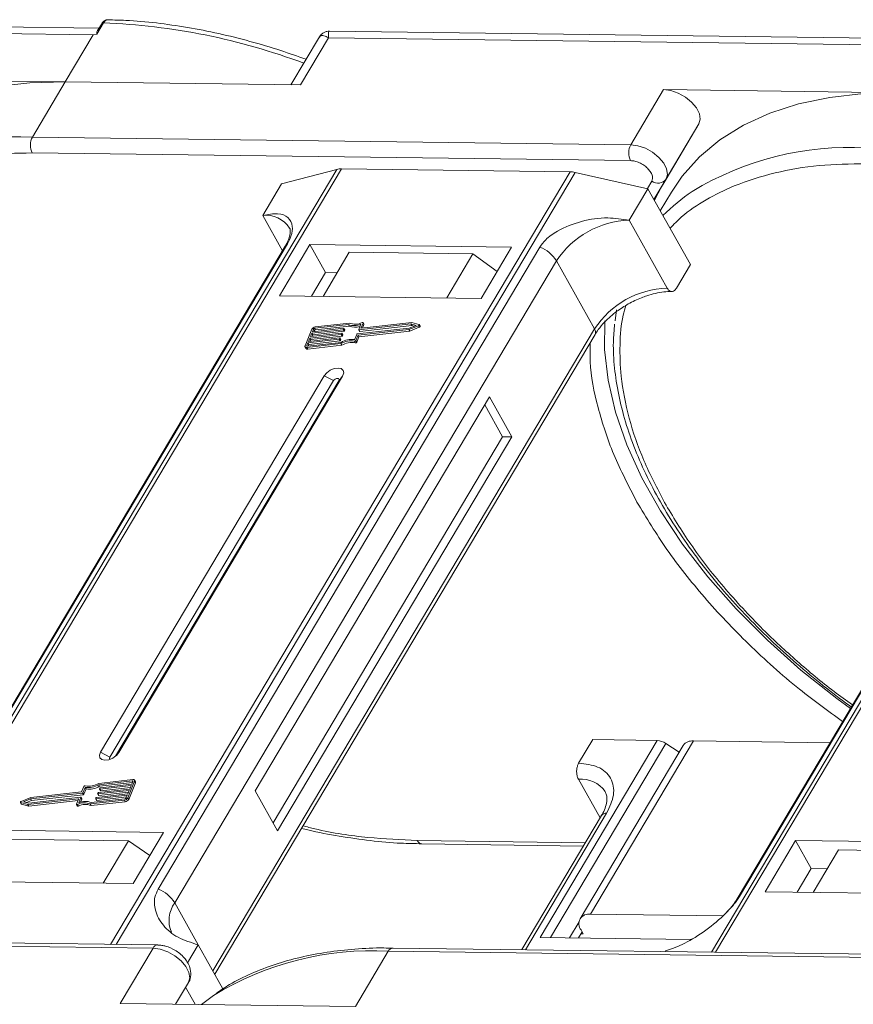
# Model space of a CAD drawing. Header units: millimetres. Extents: x -1177 to 904, y 240 to 1698.
# Tile 35 of 51: x 247 to 301, y 1413 to 1477. Entities that reach past the tile are written whole.
import ezdxf

# ---------------------------------------------------------------- set-up
doc = ezdxf.new("R2010")
doc.units = ezdxf.units.MM

msp = doc.modelspace()

# ---------------------------------------------------------------- linework, layer by layer
at = {"color": 7, "linetype": 'Continuous', "lineweight": 15}
for p, q in [((252.056, 1476.297), (213.225, 1476.797)), ((213.152, 1476.375), (251.684, 1475.879)), ((252.345, 1476.636), (251.915, 1475.914)), ((252.227, 1476.585), (251.966, 1476.146)), ((305.732, 1475.606), (266.901, 1476.106)), ((251.684, 1475.879), (249.875, 1472.837)), ((251.915, 1475.914), (251.684, 1475.879)), ((266.243, 1475.733), (264.409, 1472.65)), ((265.019, 1472.642), (266.829, 1475.684)), ((266.829, 1475.684), (305.361, 1475.188)), ((249.875, 1472.837), (234.73, 1473.032)), ((247.764, 1469.288), (249.875, 1472.837)), ((249.875, 1472.837), (265.019, 1472.642)), ((288.407, 1472.341), (286.296, 1468.792)), ((303.551, 1472.146), (288.407, 1472.341)), ((290.68, 1470.131), (288.295, 1466.119)), ((288.569, 1466.582), (290.68, 1470.131)), ((286.296, 1468.792), (247.764, 1469.288)), ((247.751, 1468.266), (286.283, 1467.77)), ((238.082, 1417.513), (267.661, 1467.243)), ((267.661, 1467.243), (282.382, 1467.054)), ((267.368, 1467.21), (237.811, 1417.516)), ((282.382, 1467.054), (252.804, 1417.323)), ((253.16, 1417.319), (282.717, 1467.013)), ((263.801, 1466.271), (267.368, 1467.21)), ((282.717, 1467.013), (287.395, 1465.967)), ((262.595, 1464.243), (263.801, 1466.271)), ((286.189, 1463.939), (287.395, 1465.967)), ((287.647, 1466.444), (287.367, 1465.974)), ((287.395, 1465.967), (290.135, 1461.078)), ((287.788, 1465.267), (288.569, 1466.582)), ((287.788, 1465.267), (288.295, 1466.119)), ((288.295, 1466.119), (287.815, 1465.218)), ((321.044, 1466.52), (291.488, 1416.825)), ((291.759, 1416.822), (321.337, 1466.553)), ((288.916, 1465.751), (288.196, 1464.539)), ((262.595, 1464.243), (263.87, 1461.968)), ((288.64, 1459.565), (286.189, 1463.939)), ((264.046, 1462.265), (239.47, 1420.943)), ((239.611, 1421.096), (264.188, 1462.418)), ((280.439, 1462.209), (255.862, 1420.887)), ((265.638, 1462.365), (263.678, 1459.069)), ((278.615, 1462.198), (265.638, 1462.365)), ((265.638, 1462.365), (266.648, 1460.564)), ((276.655, 1458.902), (278.615, 1462.198)), ((268.169, 1461.873), (266.48, 1459.033)), ((276.132, 1461.77), (268.169, 1461.873)), ((274.443, 1458.931), (276.132, 1461.77)), ((276.132, 1461.77), (277.691, 1460.645)), ((317.723, 1461.574), (293.146, 1420.252)), ((293.288, 1420.405), (317.865, 1461.727)), ((256.932, 1419.996), (281.509, 1461.318)), ((283.96, 1456.943), (281.509, 1461.318)), ((289.23, 1459.557), (290.135, 1461.078)), ((266.648, 1460.564), (265.743, 1459.043)), ((267.385, 1460.554), (266.648, 1460.564)), ((263.678, 1459.069), (276.655, 1458.902)), ((285.385, 1458.168), (285.298, 1457.458)), ((268.109, 1457.224), (265.944, 1456.979)), ((268.18, 1457.316), (265.981, 1457.068)), ((266.002, 1456.876), (268.167, 1457.121)), ((268.167, 1457.121), (268.109, 1457.224)), ((268.776, 1456.899), (268.917, 1457.241)), ((272.136, 1457.258), (268.795, 1456.88)), ((268.853, 1456.777), (272.193, 1457.155)), ((269.055, 1457.32), (268.924, 1457)), ((272.195, 1457.349), (268.942, 1456.981)), ((269.02, 1456.99), (269.113, 1457.217)), ((269.113, 1457.242), (269.055, 1457.345)), ((269.055, 1457.32), (269.113, 1457.217)), ((272.013, 1456.906), (272.619, 1457.147)), ((272.027, 1456.992), (272.473, 1457.169)), ((272.473, 1457.169), (272.136, 1457.258)), ((272.193, 1457.155), (272.136, 1457.258)), ((272.193, 1457.155), (272.339, 1457.116)), ((272.653, 1457.228), (272.195, 1457.349)), ((272.619, 1457.147), (272.677, 1457.044)), ((272.728, 1457.114), (272.67, 1457.216)), ((283.96, 1456.943), (259.383, 1415.621)), ((259.503, 1415.408), (283.991, 1456.581)), ((265.76, 1456.916), (265.324, 1455.855)), ((267.644, 1456.581), (265.635, 1456.354)), ((265.671, 1456.442), (267.681, 1456.67)), ((265.762, 1456.663), (265.671, 1456.442)), ((265.692, 1456.251), (267.702, 1456.478)), ((267.772, 1456.891), (265.762, 1456.663)), ((265.819, 1456.56), (265.762, 1456.663)), ((265.776, 1456.454), (265.819, 1456.56)), ((265.798, 1456.752), (267.808, 1456.979)), ((265.871, 1456.929), (265.798, 1456.752)), ((265.819, 1456.56), (267.829, 1456.788)), ((265.928, 1456.826), (265.871, 1456.929)), ((265.903, 1456.764), (265.928, 1456.826)), ((265.944, 1456.979), (266.002, 1456.876)), ((267.702, 1456.478), (267.644, 1456.581)), ((267.699, 1456.651), (267.681, 1456.606)), ((267.739, 1456.503), (267.681, 1456.606)), ((267.757, 1456.56), (267.699, 1456.663)), ((267.757, 1456.548), (267.699, 1456.651)), ((267.739, 1456.503), (267.757, 1456.548)), ((267.829, 1456.788), (267.772, 1456.891)), ((267.827, 1456.96), (267.808, 1456.916)), ((267.866, 1456.813), (267.808, 1456.916)), ((267.884, 1456.87), (267.827, 1456.972)), ((267.884, 1456.857), (267.827, 1456.96)), ((267.866, 1456.813), (267.884, 1456.857)), ((268.509, 1456.247), (268.649, 1456.589)), ((268.592, 1456.193), (268.733, 1456.536)), ((268.686, 1456.615), (272.027, 1456.992)), ((268.733, 1456.536), (272.013, 1456.906)), ((268.791, 1456.433), (268.733, 1456.536)), ((268.776, 1456.886), (268.834, 1456.783)), ((268.791, 1456.433), (272.071, 1456.804)), ((268.853, 1456.777), (268.795, 1456.88)), ((268.934, 1456.981), (268.924, 1457)), ((272.071, 1456.804), (272.013, 1456.906)), ((272.071, 1456.804), (272.677, 1457.044)), ((265.507, 1456.044), (265.435, 1455.867)), ((265.435, 1455.867), (265.456, 1455.83)), ((265.436, 1455.741), (267.635, 1455.99)), ((265.472, 1455.829), (267.636, 1456.074)), ((265.493, 1455.638), (267.692, 1455.887)), ((267.517, 1456.272), (265.507, 1456.044)), ((265.565, 1455.941), (265.507, 1456.044)), ((265.521, 1455.835), (265.565, 1455.941)), ((265.544, 1456.133), (267.554, 1456.36)), ((265.635, 1456.354), (265.544, 1456.133)), ((265.565, 1455.941), (267.575, 1456.169)), ((265.692, 1456.251), (265.635, 1456.354)), ((265.648, 1456.144), (265.692, 1456.251)), ((267.575, 1456.169), (267.517, 1456.272)), ((267.572, 1456.341), (267.554, 1456.297)), ((267.612, 1456.194), (267.554, 1456.297)), ((267.63, 1456.25), (267.572, 1456.353)), ((267.63, 1456.238), (267.572, 1456.341)), ((267.612, 1456.194), (267.63, 1456.238)), ((267.692, 1455.887), (267.635, 1455.99)), ((268.497, 1456.145), (268.554, 1456.042)), ((268.65, 1456.09), (268.592, 1456.193)), ((268.65, 1456.09), (268.791, 1456.433)), ((265.323, 1455.78), (265.381, 1455.677)), ((265.493, 1455.638), (265.436, 1455.741)), ((266.561, 1453.923), (252.147, 1429.688)), ((253.326, 1429.672), (267.741, 1453.908)), ((266.561, 1453.923), (267.156, 1453.609)), ((267.741, 1453.908), (267.492, 1453.605)), ((267.156, 1453.609), (252.741, 1429.373)), ((253.118, 1429.437), (267.492, 1453.605)), ((277.192, 1452.56), (262.114, 1427.209)), ((278.044, 1449.994), (276.891, 1452.053)), ((278.634, 1449.987), (277.192, 1452.56)), ((263.268, 1425.15), (278.044, 1449.994)), ((263.556, 1424.636), (278.634, 1449.987)), ((278.634, 1449.987), (278.044, 1449.994)), ((282.937, 1428.98), (283.842, 1430.501)), ((283.842, 1430.501), (287.989, 1430.448)), ((287.989, 1430.448), (280.451, 1417.772)), ((281.116, 1417.764), (288.546, 1430.257)), ((289.665, 1430.127), (283.031, 1418.973)), ((283.696, 1419.263), (290.33, 1430.417)), ((289.402, 1429.685), (288.546, 1430.257)), ((299.125, 1430.304), (290.33, 1430.417)), ((252.741, 1429.373), (252.147, 1429.688)), ((253.326, 1429.672), (253.173, 1429.486)), ((254.232, 1427.935), (252.033, 1427.687)), ((282.924, 1427.958), (284.318, 1425.47)), ((251.075, 1427.483), (250.935, 1427.141)), ((251.159, 1427.429), (251.018, 1427.087)), ((251.076, 1426.984), (251.217, 1427.326)), ((251.217, 1427.326), (251.159, 1427.429)), ((252.023, 1427.095), (254.033, 1427.323)), ((254.196, 1427.847), (252.031, 1427.602)), ((252.089, 1427.499), (252.031, 1427.602)), ((252.089, 1427.499), (254.204, 1427.738)), ((252.095, 1427.323), (252.153, 1427.22)), ((252.096, 1427.335), (252.114, 1427.38)), ((254.124, 1427.544), (252.114, 1427.316)), ((252.172, 1427.213), (252.114, 1427.316)), ((252.15, 1427.405), (254.16, 1427.632)), ((252.172, 1427.213), (254.077, 1427.429)), ((253.908, 1426.76), (254.344, 1427.822)), ((253.965, 1426.657), (254.402, 1427.719)), ((254.033, 1427.323), (254.124, 1427.544)), ((254.16, 1427.632), (254.233, 1427.809)), ((254.226, 1427.793), (254.196, 1427.847)), ((254.402, 1427.793), (254.344, 1427.896)), ((254.344, 1427.822), (254.402, 1427.719)), ((247.655, 1426.77), (247.048, 1426.529)), ((247.641, 1426.684), (247.195, 1426.507)), ((247.473, 1426.328), (250.725, 1426.695)), ((247.532, 1426.419), (250.873, 1426.796)), ((250.982, 1427.062), (247.641, 1426.684)), ((247.699, 1426.581), (247.641, 1426.684)), ((250.935, 1427.141), (247.655, 1426.77)), ((247.699, 1426.581), (251.039, 1426.959)), ((250.612, 1426.356), (250.744, 1426.676)), ((250.741, 1426.668), (250.725, 1426.695)), ((250.891, 1426.777), (250.751, 1426.436)), ((250.866, 1426.473), (250.949, 1426.675)), ((250.949, 1426.687), (250.891, 1426.79)), ((250.891, 1426.777), (250.949, 1426.675)), ((251.039, 1426.959), (250.982, 1427.062)), ((251.076, 1426.984), (251.018, 1427.087)), ((251.559, 1426.452), (253.723, 1426.697)), ((251.841, 1426.716), (251.859, 1426.76)), ((251.841, 1426.704), (251.899, 1426.601)), ((253.87, 1426.925), (251.86, 1426.697)), ((251.917, 1426.594), (251.86, 1426.697)), ((251.896, 1426.786), (253.906, 1427.013)), ((251.917, 1426.594), (253.822, 1426.81)), ((251.968, 1427.026), (251.986, 1427.07)), ((251.968, 1427.013), (252.026, 1426.91)), ((253.997, 1427.234), (251.987, 1427.007)), ((252.045, 1426.904), (251.987, 1427.007)), ((252.045, 1426.904), (253.95, 1427.119)), ((253.797, 1426.748), (253.87, 1426.925)), ((253.906, 1427.013), (253.997, 1427.234)), ((253.965, 1426.657), (253.908, 1426.76)), ((262.114, 1427.209), (263.556, 1424.636)), ((246.998, 1426.46), (247.055, 1426.357)), ((247.015, 1426.448), (247.473, 1426.328)), ((247.073, 1426.345), (247.015, 1426.448)), ((247.073, 1426.345), (247.531, 1426.225)), ((247.195, 1426.507), (247.532, 1426.419)), ((247.386, 1426.457), (247.699, 1426.581)), ((247.531, 1426.225), (247.473, 1426.328)), ((247.531, 1426.225), (250.706, 1426.584)), ((250.612, 1426.332), (250.67, 1426.229)), ((250.733, 1426.223), (250.675, 1426.326)), ((251.488, 1426.36), (253.687, 1426.609)), ((251.488, 1426.36), (251.546, 1426.257)), ((251.546, 1426.257), (253.745, 1426.506)), ((253.687, 1426.609), (253.745, 1426.506)), ((284.406, 1425.618), (279.27, 1416.983)), ((279.514, 1416.979), (284.739, 1425.764)), ((256.209, 1424.527), (243.233, 1424.694)), ((254.249, 1421.231), (256.209, 1424.527)), ((245.998, 1424.096), (253.961, 1423.993)), ((252.332, 1421.256), (253.961, 1423.993)), ((253.961, 1423.993), (255.329, 1423.046)), ((283.363, 1423.864), (272.549, 1424.004)), ((272.841, 1423.788), (283.238, 1423.654)), ((296.909, 1424.003), (294.949, 1420.707)), ((309.886, 1423.836), (296.909, 1424.003)), ((297.919, 1422.201), (296.909, 1424.003)), ((299.674, 1423.405), (298.046, 1420.667)), ((299.674, 1423.405), (307.637, 1423.303)), ((297.919, 1422.201), (297.014, 1420.681)), ((298.951, 1422.188), (297.919, 1422.201)), ((241.273, 1421.398), (254.249, 1421.231)), ((294.949, 1420.707), (307.926, 1420.54)), ((256.932, 1419.996), (258.446, 1417.294)), ((292.223, 1419.154), (283.696, 1419.263)), ((282.965, 1418.784), (282.349, 1417.748)), ((283.165, 1418.12), (282.939, 1417.74)), ((283.237, 1417.992), (283.09, 1417.994)), ((283.093, 1418.249), (283.237, 1417.992)), ((217.005, 1417.572), (255.537, 1417.076)), ((255.835, 1417.284), (217.303, 1417.78)), ((258.446, 1417.294), (257.761, 1416.143)), ((258.446, 1417.294), (260.034, 1414.46)), ((280.451, 1417.772), (290.164, 1417.647)), ((255.537, 1417.076), (253.427, 1413.527)), ((268.571, 1413.332), (270.682, 1416.882)), ((270.682, 1416.882), (309.214, 1416.386)), ((309.512, 1416.593), (270.98, 1417.089)), ((288.503, 1416.864), (288.529, 1416.907)), ((257.811, 1414.866), (256.987, 1413.482)), ((256.987, 1413.482), (257.811, 1414.866)), ((257.632, 1414.566), (258.249, 1413.465)), ((253.427, 1413.527), (268.571, 1413.332))]:
    msp.add_line(p, q, dxfattribs=at)
at = {"color": 7, "linetype": 'Continuous', "lineweight": 15, "flags": 128}
for points in [[(249.875, 1472.837), (247.599, 1472.776), (245.444, 1472.533), (243.427, 1472.11), (241.564, 1471.51), (239.87, 1470.739), (238.359, 1469.803), (237.043, 1468.708), (235.932, 1467.465), (235.24, 1466.442)], [(290.68, 1470.131), (290.768, 1470.431), (290.715, 1470.785), (290.525, 1471.161), (290.214, 1471.529), (289.81, 1471.856), (289.348, 1472.114), (288.866, 1472.28), (288.407, 1472.341)], [(303.551, 1472.146), (301.276, 1472.085), (299.121, 1471.842), (297.104, 1471.419), (295.241, 1470.819), (293.547, 1470.048), (292.036, 1469.112), (290.719, 1468.017), (289.608, 1466.774), (288.916, 1465.751)], [(288.569, 1466.582), (288.657, 1466.882), (288.604, 1467.236), (288.414, 1467.612), (288.103, 1467.98), (287.699, 1468.307), (287.237, 1468.565), (286.755, 1468.731), (286.296, 1468.792)], [(264.046, 1462.265), (264.105, 1462.344), (264.188, 1462.418)], [(268.992, 1457.351), (269.007, 1457.356), (269.021, 1457.358), (269.034, 1457.358), (269.045, 1457.354), (269.053, 1457.348), (269.057, 1457.34), (269.058, 1457.331), (269.055, 1457.32)], [(272.653, 1457.228), (272.664, 1457.223), (272.671, 1457.215), (272.673, 1457.204), (272.67, 1457.192), (272.662, 1457.179), (272.651, 1457.166), (272.636, 1457.155), (272.619, 1457.147)], [(272.677, 1457.044), (272.694, 1457.052), (272.708, 1457.063), (272.72, 1457.076), (272.728, 1457.089), (272.73, 1457.101), (272.728, 1457.112), (272.728, 1457.114)], [(300.433, 1432.504), (299.565, 1433.142), (297.255, 1434.978), (295.089, 1436.907), (293.086, 1438.913), (291.262, 1440.979), (289.633, 1443.088), (288.213, 1445.221), (287.014, 1447.361), (286.047, 1449.488), (285.319, 1451.585), (284.837, 1453.635), (284.605, 1455.618), (284.62, 1457.452)], [(267.681, 1456.67), (267.686, 1456.67), (267.691, 1456.669), (267.695, 1456.668), (267.698, 1456.665), (267.7, 1456.662), (267.701, 1456.659), (267.701, 1456.655), (267.699, 1456.651)], [(267.808, 1456.979), (267.813, 1456.979), (267.818, 1456.979), (267.822, 1456.977), (267.825, 1456.975), (267.827, 1456.972), (267.828, 1456.968), (267.828, 1456.964), (267.827, 1456.96)], [(268.795, 1456.88), (268.79, 1456.88), (268.785, 1456.88), (268.781, 1456.882), (268.778, 1456.884), (268.776, 1456.887), (268.775, 1456.891), (268.775, 1456.895), (268.776, 1456.899)], [(268.924, 1457), (268.922, 1456.996), (268.922, 1456.992), (268.923, 1456.988), (268.925, 1456.985), (268.929, 1456.983), (268.932, 1456.981), (268.937, 1456.981), (268.942, 1456.981)], [(265.436, 1455.741), (265.404, 1455.74), (265.376, 1455.744), (265.352, 1455.753), (265.334, 1455.766), (265.321, 1455.784), (265.315, 1455.805), (265.316, 1455.829), (265.324, 1455.855)], [(265.435, 1455.867), (265.432, 1455.859), (265.432, 1455.851), (265.434, 1455.844), (265.438, 1455.838), (265.444, 1455.833), (265.452, 1455.83), (265.461, 1455.829), (265.472, 1455.829)], [(267.554, 1456.36), (267.559, 1456.36), (267.563, 1456.359), (267.567, 1456.358), (267.571, 1456.356), (267.573, 1456.353), (267.574, 1456.349), (267.573, 1456.345), (267.572, 1456.341)], [(267.741, 1453.908), (267.811, 1454.103), (267.781, 1454.269), (267.655, 1454.381), (267.453, 1454.423), (267.204, 1454.387), (266.947, 1454.28), (266.722, 1454.117), (266.561, 1453.923)], [(267.492, 1453.605), (267.512, 1453.66), (267.504, 1453.708), (267.468, 1453.74), (267.41, 1453.752), (267.339, 1453.741), (267.266, 1453.711), (267.202, 1453.664), (267.156, 1453.609)], [(252.147, 1429.688), (252.076, 1429.493), (252.106, 1429.327), (252.232, 1429.215), (252.435, 1429.173), (252.684, 1429.209), (252.94, 1429.316), (253.166, 1429.479), (253.326, 1429.672)], [(252.741, 1429.373), (252.721, 1429.318), (252.73, 1429.271), (252.766, 1429.239), (252.77, 1429.237)], [(254.232, 1427.935), (254.264, 1427.937), (254.292, 1427.933), (254.315, 1427.924), (254.334, 1427.91), (254.346, 1427.892), (254.352, 1427.871), (254.351, 1427.847), (254.344, 1427.822)], [(252.114, 1427.316), (252.109, 1427.316), (252.104, 1427.317), (252.1, 1427.318), (252.097, 1427.321), (252.095, 1427.324), (252.094, 1427.327), (252.094, 1427.331), (252.096, 1427.335)], [(254.233, 1427.809), (254.236, 1427.818), (254.236, 1427.825), (254.234, 1427.833), (254.23, 1427.838), (254.224, 1427.843), (254.216, 1427.846), (254.206, 1427.847), (254.196, 1427.847)], [(250.744, 1426.676), (250.745, 1426.681), (250.745, 1426.685), (250.744, 1426.688), (250.742, 1426.691), (250.739, 1426.693), (250.735, 1426.695), (250.731, 1426.696), (250.725, 1426.695)], [(250.873, 1426.796), (250.878, 1426.797), (250.882, 1426.796), (250.886, 1426.794), (250.89, 1426.792), (250.892, 1426.789), (250.893, 1426.786), (250.892, 1426.782), (250.891, 1426.777)], [(251.86, 1426.697), (251.854, 1426.697), (251.85, 1426.698), (251.846, 1426.699), (251.843, 1426.702), (251.841, 1426.704), (251.84, 1426.708), (251.84, 1426.712), (251.841, 1426.716)], [(251.987, 1427.007), (251.982, 1427.007), (251.977, 1427.007), (251.973, 1427.009), (251.97, 1427.011), (251.968, 1427.014), (251.967, 1427.018), (251.967, 1427.022), (251.968, 1427.026)], [(247.015, 1426.448), (247.004, 1426.453), (246.997, 1426.461), (246.995, 1426.472), (246.998, 1426.485), (247.005, 1426.498), (247.017, 1426.51), (247.032, 1426.521), (247.048, 1426.529)], [(247.055, 1426.357), (247.061, 1426.35), (247.073, 1426.345)], [(250.675, 1426.326), (250.661, 1426.321), (250.647, 1426.318), (250.634, 1426.319), (250.623, 1426.322), (250.615, 1426.328), (250.611, 1426.336), (250.61, 1426.346), (250.612, 1426.356)], [(250.67, 1426.229), (250.673, 1426.225), (250.681, 1426.219), (250.691, 1426.216), (250.704, 1426.215), (250.718, 1426.218), (250.733, 1426.223)], [(272.841, 1423.788), (272.841, 1423.788), (272.832, 1423.789)], [(293.144, 1420.249), (293.205, 1420.332), (293.288, 1420.405)], [(255.537, 1417.076), (255.996, 1417.016), (256.478, 1416.849), (256.941, 1416.591), (257.345, 1416.265), (257.655, 1415.897), (257.845, 1415.52), (257.899, 1415.166), (257.811, 1414.866)], [(270.98, 1417.089), (270.98, 1417.089), (270.988, 1417.089)], [(258.656, 1413.46), (259.166, 1413.847), (259.437, 1414.036)]]:
    msp.add_lwpolyline(points, dxfattribs=at)
at = {"color": 7, "linetype": 'Continuous', "lineweight": 15}
for centre, radius, start, end in [((252.328, 1476.512), 0.126, 82.49156, 144.10364), ((250.817, 1435.693), 40.971, 69.39348, 87.86352), ((246.707, 1449.799), 19.517, 86.89523, 121.269), ((248.743, 1468.764), 1.11, 151.86538, 206.65442), ((287.275, 1468.268), 1.11, 151.86538, 206.65442), ((300.384, 1449.108), 19.517, 86.89523, 121.269), ((267.636, 1466.145), 1.098, 88.72031, 104.14409), ((282.351, 1465.416), 1.638, 77.08998, 88.8989), ((288.038, 1466.984), 0.666, 234.0762, 322.90297), ((296.886, 1455.863), 11.94, 123.74678, 135.50714), ((262.802, 1462.438), 1.817, 33.1952, 96.53301), ((286.379, 1458.112), 5.83, 91.86957, 146.65022), ((279.63, 1460.149), 2.213, 31.86898, 68.55124), ((288.83, 1453.738), 5.83, 91.86957, 146.65022), ((268.493, 1458.192), 1.042, 248.35959, 294.01857), ((268.54, 1458.039), 0.991, 247.84687, 288.77105), ((268.55, 1458.184), 0.943, 246.89164, 297.97103), ((269.088, 1457.229), 0.0276, 333.09852, 26.5741), ((266.014, 1456.783), 0.287, 96.59253, 152.29321), ((265.955, 1456.884), 0.0955, 96.59253, 152.29321), ((266.013, 1456.781), 0.0955, 96.59253, 152.29321), ((267.639, 1456.629), 0.0478, 276.59253, 332.29321), ((267.697, 1456.526), 0.0478, 276.59253, 332.29321), ((267.745, 1456.554), 0.0138, 333.02121, 26.65141), ((267.766, 1456.938), 0.0478, 276.59253, 332.29321), ((267.824, 1456.835), 0.0478, 276.59253, 332.29321), ((267.872, 1456.863), 0.0138, 333.02121, 26.65141), ((268.692, 1456.567), 0.0478, 96.59253, 152.29321), ((268.849, 1456.795), 0.0183, 217.91724, 283.38081), ((283.682, 1456.737), 0.346, 333.31625, 36.51573), ((267.512, 1456.319), 0.0478, 276.59253, 332.29321), ((267.569, 1456.216), 0.0478, 276.59253, 332.29321), ((267.618, 1456.244), 0.0138, 333.02121, 26.65141), ((268.257, 1455.003), 1.167, 78.13867, 122.23452), ((268.326, 1454.885), 1.375, 82.36132, 120.10827), ((268.314, 1454.9), 1.167, 78.13867, 122.23452), ((268.511, 1456.234), 0.0903, 260.49805, 333.59787), ((268.569, 1456.131), 0.0903, 260.49805, 333.59787), ((265.468, 1455.745), 0.11, 217.91724, 283.38081), ((287.934, 1429.379), 1.07, 55.09609, 87.03844), ((290.25, 1429.695), 0.727, 83.64232, 143.56702), ((283.086, 1426.056), 1.91, 35.13686, 94.86934), ((251.156, 1427.443), 0.0903, 80.49805, 153.59787), ((251.342, 1428.792), 1.375, 262.36132, 300.10827), ((251.411, 1428.673), 1.167, 258.13867, 302.23452), ((251.399, 1428.689), 1.375, 262.36132, 300.10827), ((252.156, 1427.357), 0.0478, 96.59253, 152.29321), ((254.328, 1427.756), 0.0826, 333.02121, 26.65141), ((250.937, 1426.681), 0.0138, 333.02121, 26.65141), ((250.976, 1427.109), 0.0478, 276.59253, 332.29321), ((251.034, 1427.006), 0.0478, 276.59253, 332.29321), ((251.902, 1426.738), 0.0478, 96.59253, 152.29321), ((252.029, 1427.048), 0.0478, 96.59253, 152.29321), ((252.04, 1426.922), 0.0183, 217.91724, 283.38081), ((252.168, 1427.231), 0.0183, 217.91724, 283.38081), ((253.654, 1426.894), 0.287, 276.59253, 332.29321), ((253.712, 1426.792), 0.0955, 276.59253, 332.29321), ((253.712, 1426.791), 0.287, 276.59253, 332.29321), ((251.118, 1425.493), 0.943, 66.89164, 117.97103), ((251.175, 1425.39), 0.943, 66.89164, 117.97103), ((251.175, 1425.484), 1.042, 68.35959, 114.01857), ((251.913, 1426.612), 0.0183, 217.91724, 283.38081), ((284.699, 1425.403), 0.363, 83.64232, 143.56702), ((272.885, 1424.152), 0.367, 203.79329, 261.81678), ((255.053, 1418.827), 2.213, 31.86898, 68.55124), ((258.47, 1418.864), 1.909, 143.64522, 203.44279), ((283.587, 1418.642), 0.631, 80.05661, 218.47393), ((255.855, 1416.939), 0.346, 93.05406, 156.53827), ((269.621, 1397.432), 19.479, 86.87659, 121.52214), ((271.011, 1416.727), 0.363, 94.95278, 154.87747)]:
    msp.add_arc(centre, radius, start, end, dxfattribs=at)
for points, knots in [([(252.644, 1476.844), (252.604, 1476.841), (252.524, 1476.836), (252.409, 1476.782), (252.305, 1476.699), (252.253, 1476.623), (252.227, 1476.585)], [0, 0, 0, 0, 0.254858, 0.509073, 0.758744, 1, 1, 1, 1]), ([(252.652, 1476.84), (252.635, 1476.841), (252.567, 1476.845), (252.454, 1476.788), (252.38, 1476.684), (252.345, 1476.636)], [0, 0, 0, 0, 0.1530543, 0.607068, 1, 1, 1, 1]), ([(265.386, 1474.293), (264.844, 1474.485), (263.639, 1474.914), (261.76, 1475.467), (259.751, 1475.969), (257.737, 1476.366), (255.739, 1476.648), (254.035, 1476.808), (253.026, 1476.823), (252.652, 1476.829)], [0, 0, 0, 0, 0.123694, 0.275342, 0.43003, 0.586973, 0.745611, 0.905547, 1, 1, 1, 1]), ([(251.915, 1475.914), (251.914, 1475.914), (251.912, 1475.913), (251.91, 1475.914), (251.906, 1475.918), (251.903, 1475.938), (251.916, 1476.023), (251.925, 1476.107), (251.966, 1476.145), (251.967, 1476.146)], [0, 0, 0, 0, 0.007214, 0.014412, 0.026801, 0.065603, 0.248401, 0.979877, 1, 1, 1, 1]), ([(266.898, 1476.106), (266.843, 1476.103), (266.725, 1476.097), (266.545, 1476.031), (266.368, 1475.913), (266.284, 1475.792), (266.241, 1475.73)], [0, 0, 0, 0, 0.212442, 0.455273, 0.721982, 1, 1, 1, 1]), ([(266.9, 1476.098), (266.897, 1476.101), (266.851, 1476.138), (266.81, 1476.008), (266.823, 1475.792), (266.829, 1475.684)], [0, 0, 0, 0, 0.0382084, 0.5167755, 1, 1, 1, 1]), ([(266.829, 1475.684), (266.727, 1475.735), (266.525, 1475.836), (266.33, 1475.85), (266.279, 1475.757), (266.26, 1475.722)], [0, 0, 0, 0, 0.384879, 0.766722, 1, 1, 1, 1]), ([(235.145, 1464.112), (235.387, 1464.359), (236.059, 1465.047), (237.442, 1465.964), (239.415, 1466.954), (241.839, 1467.719), (244.679, 1468.21), (246.737, 1468.248), (247.751, 1468.266)], [0, 0, 0, 0, 0.0892615, 0.2481902, 0.4071382, 0.6104349, 0.8081913, 1, 1, 1, 1]), ([(286.283, 1467.77), (286.371, 1467.763), (286.552, 1467.748), (286.85, 1467.643), (287.133, 1467.485), (287.376, 1467.287), (287.565, 1467.065), (287.681, 1466.835), (287.717, 1466.615), (287.67, 1466.5), (287.647, 1466.444)], [0, 0, 0, 0, 0.12225, 0.25, 0.37775, 0.5, 0.62225, 0.75, 0.87775, 1, 1, 1, 1]), ([(288.822, 1463.421), (289.064, 1463.669), (289.736, 1464.356), (291.118, 1465.273), (293.092, 1466.263), (295.516, 1467.028), (298.356, 1467.519), (300.414, 1467.557), (301.427, 1467.575)], [0, 0, 0, 0, 0.089262, 0.24819, 0.407138, 0.610435, 0.808191, 1, 1, 1, 1]), ([(264.188, 1462.418), (264.274, 1462.585), (264.494, 1463.014), (264.538, 1463.635), (264.269, 1464.16), (263.612, 1464.426), (262.936, 1464.305), (262.595, 1464.243)], [0, 0, 0, 0, 0.111335, 0.286497, 0.521289, 0.758582, 1, 1, 1, 1]), ([(286.189, 1463.939), (285.736, 1464.008), (284.752, 1464.157), (283.111, 1463.922), (281.74, 1463.377), (280.841, 1462.757), (280.556, 1462.368), (280.439, 1462.209)], [0, 0, 0, 0, 0.222481, 0.483081, 0.73977, 0.893878, 1, 1, 1, 1]), ([(264.321, 1463.435), (264.321, 1463.434), (264.352, 1463.397), (264.366, 1463.327), (264.376, 1463.083), (264.284, 1462.745), (264.17, 1462.455), (264.054, 1462.283), (264.041, 1462.264)], [0, 0, 0, 0, 0.005744, 0.3066112, 0.5316672, 0.7534528, 0.9717968, 1, 1, 1, 1]), ([(286.136, 1458.547), (286.416, 1458.69), (286.808, 1458.892), (287.398, 1459.103), (287.885, 1459.24), (288.434, 1459.337), (288.765, 1459.345), (288.932, 1459.349)], [0, 0, 0, 0, 0.294099, 0.412703, 0.605791, 0.800293, 1, 1, 1, 1]), ([(289.23, 1459.557), (289.193, 1459.506), (289.119, 1459.403), (288.979, 1459.34), (288.837, 1459.356), (288.72, 1459.44), (288.663, 1459.529), (288.64, 1459.565)], [0, 0, 0, 0, 0.214694, 0.429388, 0.644082, 0.858775, 1, 1, 1, 1]), ([(284.002, 1456.582), (284.064, 1456.687), (284.223, 1456.953), (284.568, 1457.351), (284.981, 1457.744), (285.479, 1458.148), (285.885, 1458.394), (286.136, 1458.547)], [0, 0, 0, 0, 0.149323, 0.380846, 0.555425, 0.724977, 1, 1, 1, 1]), ([(288.463, 1445.771), (287.995, 1446.67), (287.045, 1448.496), (286.121, 1451.226), (285.634, 1453.722), (285.566, 1455.926), (285.686, 1457.448), (285.924, 1458.244), (285.986, 1458.45)], [0, 0, 0, 0, 0.198524, 0.403205, 0.613647, 0.778148, 0.942668, 1, 1, 1, 1]), ([(285.252, 1457.255), (285.218, 1456.868), (285.137, 1455.949), (285.226, 1454.426), (285.485, 1452.71), (285.931, 1450.955), (286.552, 1449.174), (287.346, 1447.378), (288.304, 1445.578), (289.419, 1443.787), (290.683, 1442.015), (292.084, 1440.276), (293.607, 1438.583), (295.233, 1436.954), (296.926, 1435.413), (298.631, 1434.007), (299.823, 1433.084), (300.442, 1432.646), (300.495, 1432.608)], [0, 0, 0, 0, 0.0503207, 0.1196233, 0.1889785, 0.2583344, 0.327647, 0.3968804, 0.4659963, 0.5349555, 0.6037094, 0.6721769, 0.7402153, 0.8075512, 0.8735932, 0.9367934, 0.9945952, 1, 1, 1, 1]), ([(283.69, 1456.074), (283.677, 1455.662), (283.634, 1454.33), (284.128, 1451.902), (285.096, 1448.872), (286.163, 1446.816), (286.693, 1445.793)], [0, 0, 0, 0, 0.131047, 0.423394, 0.71326, 1, 1, 1, 1]), ([(286.693, 1445.793), (287.306, 1444.777), (288.548, 1442.717), (290.986, 1439.637), (293.85, 1436.614), (296.846, 1433.91), (298.992, 1432.346), (299.932, 1431.661)], [0, 0, 0, 0, 0.202029, 0.409492, 0.620744, 0.833942, 1, 1, 1, 1]), ([(300.575, 1432.743), (300.175, 1433.028), (298.926, 1433.916), (296.985, 1435.541), (294.568, 1437.777), (292.245, 1440.296), (290.101, 1443.042), (289.003, 1444.87), (288.463, 1445.771)], [0, 0, 0, 0, 0.076289, 0.237481, 0.398693, 0.604886, 0.805459, 1, 1, 1, 1]), ([(282.937, 1428.98), (282.906, 1428.917), (282.845, 1428.792), (282.804, 1428.551), (282.809, 1428.306), (282.854, 1428.1), (282.904, 1427.999), (282.924, 1427.958)], [0, 0, 0, 0, 0.214694, 0.429388, 0.644082, 0.858775, 1, 1, 1, 1]), ([(284.739, 1425.764), (284.927, 1426.163), (285.216, 1426.777), (285.195, 1427.521), (285.021, 1428.035), (284.674, 1428.451), (284.05, 1428.857), (283.376, 1428.932), (282.937, 1428.98)], [0, 0, 0, 0, 0.239457, 0.368361, 0.5, 0.631639, 0.760543, 1, 1, 1, 1]), ([(284.635, 1427.143), (284.672, 1427.079), (284.754, 1426.936), (284.773, 1426.624), (284.692, 1426.218), (284.562, 1425.872), (284.427, 1425.665), (284.396, 1425.617)], [0, 0, 0, 0, 0.209538, 0.461851, 0.698708, 0.93023, 1, 1, 1, 1]), ([(265.085, 1424.793), (265.227, 1424.757), (266.049, 1424.55), (267.537, 1424.275), (269.537, 1423.985), (271.312, 1423.823), (272.39, 1423.808), (272.834, 1423.801)], [0, 0, 0, 0, 0.052717, 0.30573, 0.561476, 0.819314, 1, 1, 1, 1]), ([(272.549, 1424.004), (271.499, 1424.054), (269.367, 1424.156), (266.869, 1424.514), (265.439, 1424.888), (265.181, 1424.955)], [0, 0, 0, 0, 0.442982, 0.899702, 1, 1, 1, 1]), ([(255.862, 1420.887), (255.782, 1420.711), (255.575, 1420.258), (255.651, 1419.423), (256.135, 1418.514), (257.093, 1417.71), (257.993, 1417.434), (258.446, 1417.294)], [0, 0, 0, 0, 0.111335, 0.286497, 0.521289, 0.758582, 1, 1, 1, 1]), ([(288.529, 1416.907), (288.878, 1417.023), (289.637, 1417.276), (290.963, 1418.073), (292.115, 1419.01), (292.902, 1419.828), (293.176, 1420.238), (293.288, 1420.405)], [0, 0, 0, 0, 0.222481, 0.483081, 0.73977, 0.893878, 1, 1, 1, 1]), ([(293.14, 1420.251), (293.061, 1420.123), (292.893, 1419.85), (292.627, 1419.563), (292.486, 1419.411)], [0, 0, 0, 0, 0.467677, 1, 1, 1, 1]), ([(256.947, 1416.949), (256.749, 1417.047), (256.474, 1417.185), (256.095, 1417.271), (255.926, 1417.273), (255.837, 1417.275)], [0, 0, 0, 0, 0.5471087, 0.7598003, 1, 1, 1, 1]), ([(257.808, 1414.876), (257.816, 1414.885), (257.926, 1415.014), (257.986, 1415.368), (257.936, 1415.806), (257.762, 1416.174), (257.539, 1416.476), (257.27, 1416.738), (257.051, 1416.881), (256.947, 1416.949)], [0, 0, 0, 0, 0.016393, 0.210718, 0.413738, 0.571929, 0.705512, 0.861477, 1, 1, 1, 1]), ([(270.987, 1417.076), (270.791, 1417.083), (269.948, 1417.109), (268.523, 1417.031), (266.721, 1416.838), (265.005, 1416.508), (263.376, 1416.054), (261.852, 1415.465), (260.578, 1414.843), (259.874, 1414.363), (259.59, 1414.17)], [0, 0, 0, 0, 0.042725, 0.184157, 0.326261, 0.469019, 0.612495, 0.756832, 0.902269, 1, 1, 1, 1])]:
    msp.add_open_spline(points, degree=3, knots=knots, dxfattribs=at)

doc.saveas('drawing.dxf')
